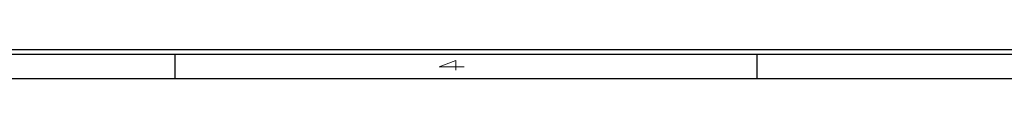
# Model space of a CAD drawing. Header units: inches. Extents: x -14.1 to 21.9, y -36.2 to -13.1.
# Tile 2 of 74: x -3.945 to 6.206, y -36.18 to -35.88. Entities that reach past the tile are written whole.
import ezdxf

# ---------------------------------------------------------------- set-up
doc = ezdxf.new("R2010")
doc.units = ezdxf.units.IN
doc.header["$LTSCALE"] = 0.5
doc.header["$MEASUREMENT"] = 0
doc.layers.add('SID-M-D', color=42, linetype='Continuous')
doc.layers.add('SID-M-S', color=105, linetype='Continuous')
doc.styles.add('R', font='ROMAND.SHX')

# ---------------------------------------------------------------- blocks, each defined once
blk = doc.blocks.new('*U27')
at = {"layer": 'SID-M-S'}
for p, q in [((-34, -0.25), (0, -0.25)), ((-34, -0.3), (0, -0.3)), ((-23, -0.3), (-23, -0.55)), ((-17, -0.3), (-17, -0.55)), ((-34, -0.55), (0, -0.55))]:
    blk.add_line(p, q, dxfattribs=at)
at = {"layer": 'SID-M-D', "style": 'R', "width": 4}
blk.add_text('4', height=0.1, dxfattribs=at).set_placement((-20.327, -0.464))

msp = doc.modelspace()

# ---------------------------------------------------------------- block references
at = {"layer": 'SID-M-D'}
msp.add_blockref('*U27', (20.65495, -35.63028), dxfattribs=at)

doc.saveas('drawing.dxf')
